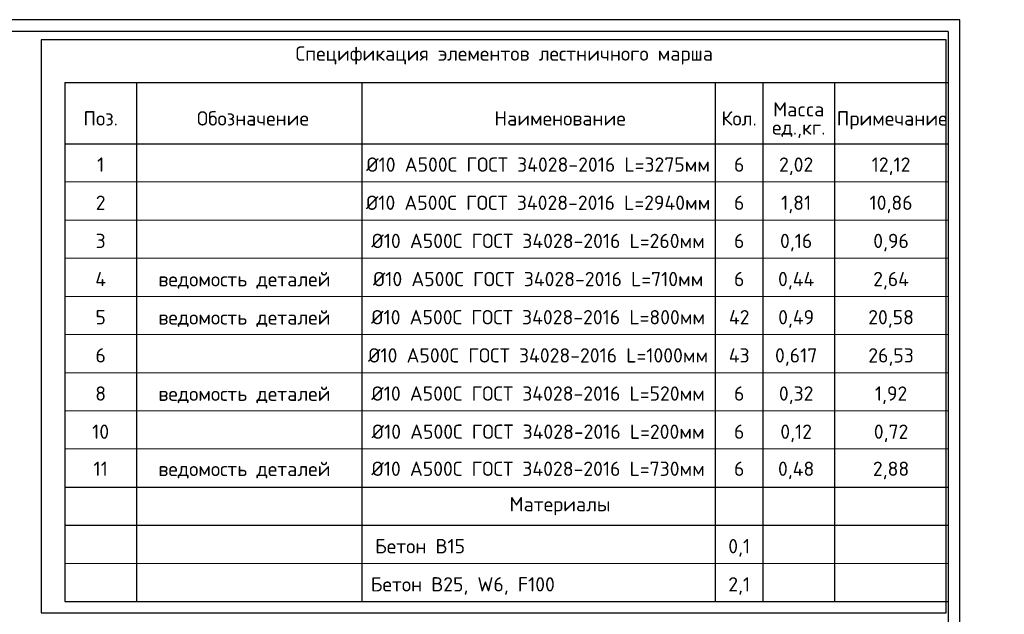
# Model space of a CAD drawing. Header units: millimetres. Extents: x 40580 to 2152466, y -328404 to 177125.
# Tile 248 of 252: x 725540 to 746166, y 152308 to 164775. Entities that reach past the tile are written whole.
import ezdxf
from ezdxf.enums import TextEntityAlignment as Align

# ---------------------------------------------------------------- set-up
doc = ezdxf.new("R2010")
doc.units = ezdxf.units.MM
doc.layers.add('11', color=7, linetype='Continuous')
for name, color, linetype, lineweight in [('Размеры', 9, 'Continuous', 15), ('Столовая Двери и окна', 7, 'Continuous', 15), ('ТЕКСТ', 7, 'Continuous', 15)]:
    doc.layers.add(name, color=color, linetype=linetype, lineweight=lineweight)
doc.styles.get("Standard").update_dxf_attribs({"font": 'isocpeur.ttf'})
doc.styles.add('ГОСТ', font='isocpeur.ttf')

msp = doc.modelspace()

# ---------------------------------------------------------------- linework, layer by layer
at = {"color": 18, "lineweight": 30, "true_color": 0x000000, "transparency": 33554687}
for p, q in [((726486.213, 163454.815), (744986.213, 163454.815)), ((726486.213, 163454.815), (726486.213, 152573.755)), ((727986.213, 163454.815), (727986.213, 152573.755)), ((732706.243, 163454.815), (732706.243, 152573.755)), ((740109.781, 163454.815), (740109.781, 152573.755)), ((741109.781, 163454.815), (741109.781, 152573.755)), ((742609.781, 163454.815), (742609.781, 152573.755)), ((726486.213, 162173.755), (744986.213, 162173.755)), ((726486.213, 154973.755), (744986.213, 154973.755)), ((726486.213, 154173.755), (744986.213, 154173.755)), ((726486.213, 152573.755), (744986.213, 152573.755))]:
    msp.add_line(p, q, dxfattribs=at)
at = {"layer": '11', "color": 18, "true_color": 0x000000}
for p, q in [((745236.213, 164774.701), (703186.213, 164774.701)), ((745236.213, 135074.701), (745236.213, 164774.701))]:
    msp.add_line(p, q, dxfattribs=at)
at = {"layer": '11', "color": 18, "lineweight": 30, "true_color": 0x000000}
for q in [(705132.856, 164524.654), (744986.213, 135324.701)]:
    msp.add_line((744986.213, 164524.654), q, dxfattribs=at)
at = {"layer": 'Размеры', "color": 18, "true_color": 0x000000}
for p, q in [((726486.213, 161373.755), (744986.213, 161373.755)), ((726486.213, 160573.755), (744986.213, 160573.755)), ((726486.213, 159773.755), (744986.213, 159773.755)), ((726486.213, 158973.755), (744986.213, 158973.755)), ((726486.213, 158173.755), (744986.213, 158173.755)), ((726486.213, 157373.755), (744986.213, 157373.755)), ((726486.213, 157373.755), (744986.213, 157373.755)), ((726486.213, 156573.755), (744986.213, 156573.755)), ((726486.213, 156573.755), (744986.213, 156573.755)), ((726486.213, 155773.755), (744986.213, 155773.755)), ((726486.213, 154973.755), (744986.213, 154973.755)), ((726486.213, 154973.755), (744986.213, 154973.755)), ((726486.213, 153373.755), (744986.213, 153373.755)), ((726486.213, 152573.755), (744986.213, 152573.755))]:
    msp.add_line(p, q, dxfattribs=at)
at = {"layer": 'Столовая Двери и окна', "color": 1, "lineweight": 25}
msp.add_lwpolyline([(744946.502, 164350.28), (725992.636, 164350.28), (725992.636, 152340.505), (744946.502, 152340.505)], close=True, dxfattribs=at)

# ---------------------------------------------------------------- texts
at = {"color": 18, "true_color": 0x000000, "insert": (250111.057, 153773.154), "char_height": 200, "attachment_point": 1, "style": 'ГОСТ'}
msp.add_mtext_dynamic_manual_height_columns('\\pi9510.738;{\\H1.5152x;\\P\\pi1000;Общие указания\\P\\pi200;}1.^IРабочая документация разработана в соответствии с заданием на проектирование, требованиями действующих технических регламентов, стандартов, сводов правил и других документов, содержащих установленные требования.\\P2.^IРабочая документация выполнена в соответствии со следующими нормативными и техническими документами:\\P-^IСП 20.13330.2016 "Нагрузки и Воздействия";\\P-^IСП 63.13330.2012 "Бетонные и железобетонные конструкции. Основные положения";\\P-^IСП 22.13330.2016 "Основания зданий и сооружений";\\P-^IСП 45.13330.2012 "Земляные сооружения, основания и фундаменты".\\P3.   За относительную отметку 0,000 принята отметка чистого пола первого этажа.\\P4.^IПеречень видов работ, для которых необходимо составлять акты освидетельствования скрытых работ:\\P-^Iармирование конструкций;\\P-^Iосвидетельствование опалубки перед бетонированием;\\P-^Iвыполнение сварочных работ;\\P-^Iотбор контрольных проб бетона;\\P-^Iсоответствие законченных железобетонных конструкций проекту с отображением качества работ;\\P-^Iустройство монолитных конструкций, выполняемых в зимнее время;  \\P\\pi0;        -    устройство гидроизоляции;\\P\\pi200;-^Iуплотнение грунтов и обратную засыпку.\\PЗапрещается выполнение последующих работ при отсутствии актов освидетельствования предшествующих скрытых работ во всех случаях.\\P\\pi0;        5. Проект рассчитан на производство работ в период положительных температур. В случае выполнения работ при отрицательных температурах необходимо выполнять требования СНиП часть 3 по производству работ и ППР.\\P        6. При минимальной температуре воздуха до минус 15°С допускается:\\P\\pi200;-выдерживание бетона в конструкции методом термоса, при предварительном разогреве бетонной смеси;\\P -форсированный электроразогрев бетона в конструкции с повторным уплотнением.\\PПри минимальной температуре воздуха до минус 25°С допускается:\\P -обогрев бетона в греющей опалубке с помощью низкотемпературных электронагревателей;\\P -электродный сквозной прогрев бетона;\\P -электрообогрев с помощью греющего провода.\\P      7. В процессе бетонирования обеспечить соблюдение защитных слоев и мест положения рабочей арматуры согласно проекту. Величина защитного слоя продольной рабочей арматуры у боковых граней стен монолитных участков должны быть не менее 20мм и не менее диаметра продольной рабочей арматуры конструкции, величина защитного слоя поперечной арматуры - не менее 10 мм\\P      8. Крестовые соединения стержней продольной и поперечной арматуры, соединение стержней продольной арматуры по длине выполнить вязкой отожженой проволокой диаметром 2,0-3,0 мм', width=17710.69822, gutter_width=5800, heights=[13133.416], dxfattribs=at)
at = {"layer": 'ТЕКСТ', "color": 18, "lineweight": 25, "true_color": 0x000000}
for s, p in [('Спецификация элементов лестничного марша ', (735785.655, 164064.529, -3.446)), ('Macca', (741859.781, 162894.815)), ('Поз.', (727236.213, 162704.815)), ('Обозначение', (730425.488, 162704.815)), ('Наименование', (736859.781, 162704.815)), ('Кол.', (740609.781, 162704.815)), ('Примечание', (743815.033, 162704.815)), ('ед.,кг.', (741859.781, 162514.815)), ('1', (727236.213, 161736.495)), ('%%C10 A500С ГОСТ 34028-2016 L=3275мм', (736399.785, 161736.495)), ('6', (740612.166, 161736.495)), ('2,02', (741805.024, 161736.495)), ('12,12', (743793.122, 161736.495)), ('2', (727236.213, 160936.495)), ('%%C10 A500С ГОСТ 34028-2016 L=2940мм', (736399.785, 160936.495)), ('6', (740612.166, 160936.495)), ('1,81', (741805.024, 160936.495)), ('10,86', (743793.122, 160936.495)), ('3', (727236.213, 160136.495)), ('%%C10 A500С ГОСТ 34028-2016 L=260мм', (736399.785, 160136.495)), ('6', (740612.166, 160136.495)), ('0,16', (741805.024, 160136.495)), ('0,96', (743793.122, 160136.495)), ('4', (727236.213, 159336.495)), ('ведомость деталей', (730247.97, 159331.771)), ('%%C10 A500С ГОСТ 34028-2016 L=710мм', (736399.785, 159336.495)), ('6', (740612.166, 159336.495)), ('0,44', (741805.024, 159336.495)), ('2,64', (743793.122, 159336.495)), ('5', (727236.213, 158536.495)), ('ведомость деталей', (730247.97, 158531.771)), ('%%C10 A500С ГОСТ 34028-2016 L=800мм', (736399.785, 158536.495)), ('42', (740612.166, 158536.495)), ('0,49', (741805.024, 158536.495)), ('20,58', (743793.122, 158536.495)), ('6', (727236.213, 157736.495)), ('%%C10 A500С ГОСТ 34028-2016 L=1000мм', (736399.785, 157736.495)), ('43', (740612.166, 157736.495)), ('0,617', (741805.024, 157736.495)), ('26,53', (743793.122, 157736.495)), ('8', (727236.213, 156936.495)), ('ведомость деталей', (730247.97, 156931.771)), ('%%C10 A500С ГОСТ 34028-2016 L=520мм', (736399.785, 156936.495)), ('6', (740612.166, 156936.495)), ('0,32', (741805.024, 156936.495)), ('1,92', (743793.122, 156936.495)), ('10', (727236.213, 156136.495)), ('%%C10 A500С ГОСТ 34028-2016 L=200мм', (736399.785, 156136.495)), ('6', (740612.166, 156136.495)), ('0,12', (741805.024, 156136.495)), ('0,72', (743793.122, 156136.495)), ('ведомость деталей', (730247.97, 155354.626)), ('%%C10 A500С ГОСТ 34028-2016 L=730мм', (736399.785, 155359.35)), ('6', (740612.166, 155359.35)), ('0,48', (741805.024, 155359.35)), ('2,88', (743793.122, 155359.35)), ('11', (727236.213, 155359.35)), ('Материалы', (736859.781, 154617.188)), ('Бетон В15', (733927.259, 153736.495)), ('0,1', (740612.166, 153736.495)), ('Бетон В25, W6, F100', (734822.963, 152936.495)), ('2,1', (740612.166, 152936.495))]:
    msp.add_text(s, height=300, dxfattribs=at).set_placement(p, align=Align.MIDDLE_CENTER)

doc.saveas('drawing.dxf')
